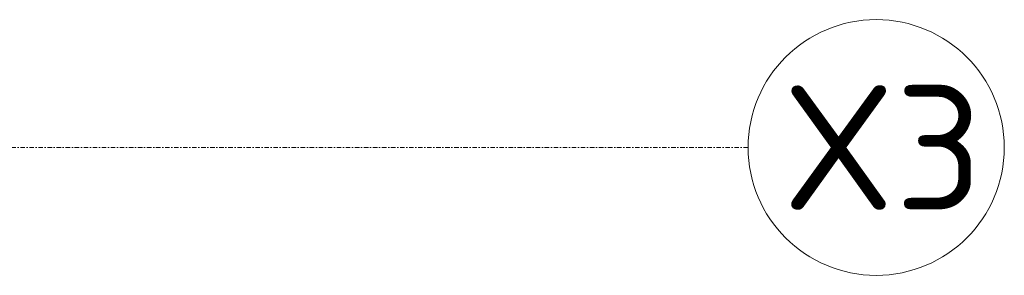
# Model space of a CAD drawing. Header units: millimetres. Extents: x 4047 to 23472, y 1613 to 16682.
# Tile 84 of 86: x 21500 to 23472, y 4379 to 4892. Entities that reach past the tile are written whole.
import ezdxf

# ---------------------------------------------------------------- set-up
doc = ezdxf.new("R2010")
doc.units = ezdxf.units.MM
doc.linetypes.add('Kropki i Kreski', pattern=[360, 180, -90, 0, -90])
doc.layers.add('Osie_Nr_pióra__101_Nr_pióra__7', color=3, linetype='Continuous', lineweight=18)
doc.layers.add('Rbcs_EX_Siatki', color=7, linetype='Continuous')
doc.styles.add('RBCS_opis1', font='isocpeur.ttf', dxfattribs={"oblique": 5, "height": 5})

msp = doc.modelspace()

# ---------------------------------------------------------------- linework, layer by layer
at = {"layer": 'Osie_Nr_pióra__101_Nr_pióra__7', "linetype": 'Kropki i Kreski', "ltscale": 0.05}
msp.add_line((4560.2, 4635.6), (22959, 4635.6), dxfattribs=at)
at = {"layer": 'Osie_Nr_pióra__101_Nr_pióra__7', "linetype": 'Continuous'}
msp.add_line((22432.8, 4635.6), (22432.9, 4635.6), dxfattribs=at)
msp.add_line((22432.8, 4635.6), (22432.9, 4635.6), dxfattribs=at)
at = {"layer": 'Rbcs_EX_Siatki', "color": 3, "lineweight": 0}
msp.add_circle((23215.5, 4635.6), 256.5, dxfattribs=at)

# ---------------------------------------------------------------- texts
at = {"layer": 'Rbcs_EX_Siatki', "color": 3, "style": 'RBCS_opis1'}
msp.add_text('X3', height=250, dxfattribs=at).set_placement((23027.3, 4510.6))

doc.saveas('drawing.dxf')
